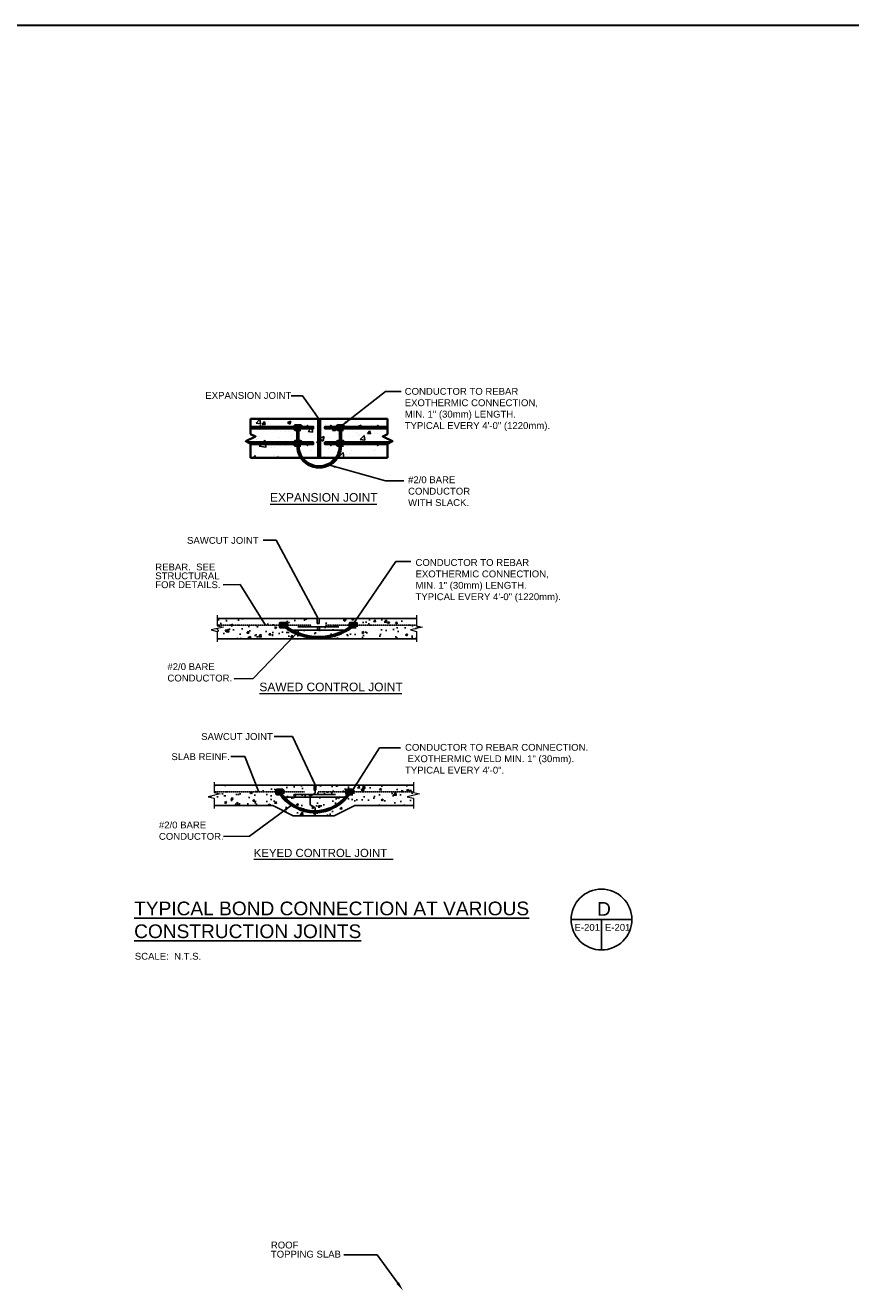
# Model space of a CAD drawing. Header units: inches. Extents: x 296 to 8995, y 82 to 10070.
# Tile 6 of 16: x 1394 to 2480, y 8406 to 10070. Entities that reach past the tile are written whole.
import ezdxf
from ezdxf import colors
from ezdxf.entities.mleader import LeaderData, LeaderLine
from ezdxf.math import Vec2, Vec3

# ---------------------------------------------------------------- set-up
doc = ezdxf.new("R2010")
doc.units = ezdxf.units.IN
doc.header["$MEASUREMENT"] = 0
doc.linetypes.add('HIDDEN', pattern=[0.375, 0.25, -0.125])
for name, color, linetype, lineweight in [('E-ANNO-TEXT', 7, 'Continuous', 25), ('E-DETL-1LINE', 253, 'Continuous', 35), ('E-GND-GES', 92, 'Continuous', 60), ('E-LPS-COND', 92, 'Continuous', 60), ('G-ANNO-TEXT', 7, 'Continuous', 0)]:
    doc.layers.add(name, color=color, linetype=linetype, lineweight=lineweight)
doc.layers.add('E-DETL-FINE', color=253, linetype='Continuous')
doc.styles.add("1 2 1'-0", font='arial.ttf', dxfattribs={"height": 3})
doc.styles.add("3 4 1'-0", font='arial.ttf', dxfattribs={"height": 2})
doc.styles.add('Arial8', font='arial.ttf', dxfattribs={"height": 0.125})
doc.styles.get("Standard").update_dxf_attribs({"font": 'arial.ttf'})
doc.dimstyles.new("3 4 1'-0", dxfattribs={"dimtxt": 2, "dimasz": 3, "dimexe": 1, "dimexo": 1, "dimgap": 1, "dimtad": 1, "dimdec": 4, "dimzin": 11, "dimdsep": 46, "dimlunit": 4, "dimtxsty": "3 4 1'-0", "dimblk": '_Oblique_0.3', "dimcen": 0.09, "dimadec": 4, "dimazin": 3, "dimtfac": 1, "dimtdec": 4, "dimtofl": 0, "dimtmove": 0, "dimatfit": 3, "dimfxl": 1, "dimfrac": 2, "dimtzin": 11, "dimarcsym": 0})
doc.dimstyles.new('3-16to1Dim8', dxfattribs={"dimtxt": 12, "dimasz": 0.0625, "dimexe": 0.0625, "dimexo": 0.0625, "dimgap": 0.03125, "dimtad": 1, "dimdec": 4, "dimlfac": 64, "dimzin": 3, "dimdsep": 46, "dimlunit": 4, "dimtxsty": 'Arial8', "dimcen": 0.09375, "dimclrd": 256, "dimclrt": 256, "dimadec": 0, "dimazin": 1, "dimtfac": 1, "dimtdec": 4, "dimtofl": 0, "dimtmove": 0, "dimatfit": 3, "dimfxl": 1, "dimfrac": 1, "dimtolj": 1, "dimtzin": 0, "dimlwd": -1, "dimarcsym": 0})

# ---------------------------------------------------------------- blocks, each defined once
blk = doc.blocks.new('BREAK LINE')
at = {"layer": 'G-ANNO-TEXT', "flags": 128}
blk.add_lwpolyline([(8.36, 9.2), (8.36, 8.47), (8.36, 6.43), (9.96, 6.07), (6.76, 5.34), (8.36, 4.97), (8.36, 2.2)], dxfattribs=at)
blk = doc.blocks.new('_Oblique_0.3')
at = {"color": 0, "linetype": 'ByBlock', "lineweight": -2}
for p, q in [((0, 0), (-1, 0)), ((0.5, 0.17), (-0.5, -0.17))]:
    blk.add_line(p, q, dxfattribs=at)
blk = doc.blocks.new('*X10')
at = {"color": 0}
for p, q in [((920.4, 444.6), (920.4, 444.6)), ((955.6, 449.6), (955.6, 449.6)), ((1087.4, 446.1), (1087.4, 446.1)), ((933.7, 425.2), (933.7, 425.2)), ((944.4, 424.9), (944.4, 424.9)), ((1009.5, 434.9), (1009.5, 434.9)), ((1104.6, 418.1), (1104.6, 418.1)), ((1105.2, 415.3), (1105.2, 415.3)), ((1142.8, 420.3), (1142.8, 420.3)), ((896, 408.1), (896, 408.1)), ((900.9, 393.9), (904.7, 397.9)), ((900.9, 393.9), (914.2, 391.8)), ((908.5, 401.9), (912.5, 406)), ((913, 401.9), (912.5, 406)), ((914.2, 391.8), (913.5, 397.9)), ((916.1, 390.4), (916.1, 390.4)), ((953.7, 395.4), (953.7, 395.4)), ((976.1, 404.7), (976.1, 404.7)), ((1010.5, 402.9), (1010.5, 402.9)), ((1025.4, 410.3), (1033.8, 413.6)), ((1025.4, 408.1), (1030.7, 404.5)), ((1030.7, 404.5), (1033.8, 413.6)), ((1085.6, 396.2), (1085.6, 396.2)), ((1162.6, 406.7), (1162.6, 406.7)), ((887.8, 369.9), (892.3, 375.2)), ((893.3, 369.9), (892.3, 375.2)), ((931.9, 375.3), (931.9, 375.3)), ((1001.7, 370.1), (1001.7, 370.1)), ((1007.6, 384.9), (1007.6, 384.9)), ((1061.7, 369.9), (1072.6, 381.2)), ((1073.9, 369.9), (1072.6, 381.2)), ((1089.2, 385.1), (1089.2, 385.1))]:
    blk.add_line(p, q, dxfattribs=at)
blk = doc.blocks.new('*X11')
at = {"color": 0}
for p, q in [((894.2, 440.9), (902, 449)), ((894.2, 440.9), (903.1, 439.5)), ((903.1, 439.5), (902, 449)), ((904.9, 442.9), (904.9, 442.9)), ((907, 438.7), (911.9, 444.4)), ((913, 438.2), (911.9, 444.4)), ((958.6, 442.3), (965.6, 445)), ((958.6, 442.3), (963.6, 438.9)), ((963.6, 438.9), (965.6, 445)), ((1076.3, 443.5), (1076.3, 443.5)), ((1087.5, 446.2), (1087.5, 446.2)), ((902, 427.2), (902, 427.2)), ((907, 438.7), (913, 438.2)), ((933.7, 425.2), (933.7, 425.2)), ((955.4, 425), (955.4, 425)), ((959.7, 423.4), (959.7, 423.4)), ((966.8, 415.1), (966.8, 415.1)), ((980, 433.9), (983.6, 438.2)), ((984.4, 433.9), (983.6, 438.2)), ((1001, 424.3), (1006.3, 429.9)), ((1001, 424.3), (1009.8, 422.9)), ((1004.7, 420.1), (1004.7, 420.1)), ((1008.8, 422.7), (1008.8, 422.7)), ((1009.8, 422.9), (1009, 429.9)), ((1018, 433.4), (1018, 433.4)), ((1036.2, 439.1), (1036.2, 439.1)), ((1050.5, 426.1), (1053.6, 429.9)), ((1050.5, 426.1), (1056.5, 425.6)), ((1056.5, 425.6), (1055.7, 429.9)), ((1062.1, 420.5), (1062.1, 420.5)), ((1067.9, 428.4), (1067.9, 428.4)), ((1100.3, 421.5), (1100.3, 421.5)), ((1102.3, 434.3), (1109.3, 437)), ((1102.3, 434.3), (1102.9, 433.9)), ((1107.7, 407.7), (1115.5, 415.9)), ((1108.2, 433.9), (1109.3, 437)), ((1115.5, 418.2), (1115.5, 418.2)), ((1116.6, 406.4), (1115.5, 415.9)), ((1122.2, 419.9), (1127, 425.6)), ((1122.2, 419.9), (1128.2, 419.3)), ((1128.2, 419.3), (1127, 425.6)), ((1130.8, 436.7), (1130.8, 436.7)), ((1136.8, 419.3), (1136.8, 419.3)), ((878.6, 403.5), (878.6, 403.5)), ((879.2, 406.9), (879.5, 406.7)), ((879.5, 406.7), (879.7, 407.2)), ((901.4, 413.4), (901.4, 413.4)), ((925.3, 391.5), (925.3, 391.5)), ((932.5, 392), (932.5, 392)), ((941.8, 411.8), (941.8, 411.8)), ((1018.3, 402), (1021.4, 403.2)), ((1018.3, 402), (1021.4, 399.9)), ((1034.9, 405.9), (1034.9, 405.9)), ((1041.6, 389), (1041.6, 389)), ((1042, 411.5), (1042, 411.5)), ((1066.6, 392.3), (1066.6, 392.3)), ((1086.3, 412.9), (1086.3, 412.9)), ((1104.5, 397.2), (1104.5, 397.2)), ((1107.7, 407.7), (1116.6, 406.4)), ((1162, 394), (1163.6, 394.6)), ((1162, 394), (1163.6, 393)), ((1167.6, 405.6), (1167.6, 405.6)), ((915.5, 372.4), (915.5, 372.4)), ((934.4, 369.9), (941.2, 372.5)), ((935.9, 373.9), (935.9, 373.9)), ((940.4, 369.9), (941.2, 372.5)), ((940.5, 375.7), (940.5, 375.7)), ((978.4, 380.7), (978.4, 380.7)), ((989.3, 371.6), (989.3, 371.6)), ((1033.7, 372.6), (1033.7, 372.6)), ((1080.2, 376.5), (1080.2, 376.5)), ((1085.1, 379.6), (1085.1, 379.6)), ((1135.6, 386), (1135.6, 386)), ((1138.5, 386.5), (1138.5, 386.5))]:
    blk.add_line(p, q, dxfattribs=at)
blk = doc.blocks.new('*X7')
at = {"color": 0}
for p, q in [((1021.4, 438), (1025.2, 441.9)), ((1021.4, 439.8), (1023.5, 441.9)), ((1021.4, 441.6), (1021.7, 441.9)), ((1021.4, 436.2), (1025.4, 440.2)), ((1021.4, 434.5), (1025.4, 438.5)), ((1021.4, 432.7), (1025.4, 436.7)), ((1021.4, 430.9), (1025.4, 434.9)), ((1021.4, 429.2), (1025.4, 433.2)), ((1021.4, 427.4), (1025.4, 431.4)), ((1021.4, 425.6), (1025.4, 429.6)), ((1021.4, 423.9), (1025.4, 427.9)), ((1021.4, 422.1), (1025.4, 426.1)), ((1021.4, 420.3), (1025.4, 424.3)), ((1021.4, 418.6), (1025.4, 422.6)), ((1021.4, 416.8), (1025.4, 420.8)), ((1021.4, 415), (1025.4, 419)), ((1021.4, 413.3), (1025.4, 417.3)), ((1021.4, 411.5), (1025.4, 415.5)), ((1021.4, 409.7), (1025.4, 413.7)), ((1021.4, 408), (1025.4, 412)), ((1021.4, 406.2), (1025.4, 410.2)), ((1021.4, 404.4), (1025.4, 408.4)), ((1021.4, 402.7), (1025.4, 406.7)), ((1021.4, 400.9), (1025.4, 404.9)), ((1021.4, 399.1), (1025.4, 403.1)), ((1021.4, 397.4), (1025.4, 401.4)), ((1021.4, 395.6), (1025.4, 399.6)), ((1021.4, 393.8), (1025.4, 397.8)), ((1021.4, 392.1), (1025.4, 396.1)), ((1021.4, 390.3), (1025.4, 394.3)), ((1021.4, 388.5), (1025.4, 392.5)), ((1021.4, 386.8), (1025.4, 390.8)), ((1021.4, 385), (1025.4, 389)), ((1021.4, 383.2), (1025.4, 387.2)), ((1021.4, 381.4), (1025.4, 385.4)), ((1021.4, 379.7), (1025.4, 383.7)), ((1021.4, 377.9), (1025.4, 381.9)), ((1021.4, 376.1), (1025.4, 380.1)), ((1021.4, 374.4), (1025.4, 378.4)), ((1021.4, 372.6), (1025.4, 376.6)), ((1021.4, 370.8), (1025.4, 374.8)), ((1022.2, 369.9), (1025.4, 373.1)), ((1023.9, 369.9), (1025.4, 371.3))]:
    blk.add_line(p, q, dxfattribs=at)
blk = doc.blocks.new('*X8')
at = {"color": 0}
for p, q in [((1021.4, 444.2), (1021.5, 444.2)), ((1021.4, 443.8), (1021.5, 443.8)), ((1021.5, 444.5), (1021.8, 444.5)), ((1021.5, 444), (1021.8, 444)), ((1021.5, 443.5), (1021.8, 443.5)), ((1021.5, 443.2), (1021.5, 443.2)), ((1021.6, 443), (1021.8, 443)), ((1021.7, 445), (1021.8, 445)), ((1021.8, 444.8), (1022, 444.8)), ((1021.8, 444.2), (1022, 444.2)), ((1021.8, 443.8), (1022, 443.8)), ((1021.8, 443.2), (1022, 443.2)), ((1021.8, 442.8), (1022, 442.8)), ((1021.9, 445.2), (1022, 445.2)), ((1022, 445), (1022.2, 445)), ((1022, 444.5), (1022.2, 444.5)), ((1022, 444), (1022.2, 444)), ((1022, 443.5), (1022.2, 443.5)), ((1022, 443), (1022.2, 443)), ((1022, 442.5), (1022.2, 442.5)), ((1022.2, 445.5), (1022.2, 445.5)), ((1022.2, 445.2), (1022.5, 445.2)), ((1022.2, 444.8), (1022.5, 444.8)), ((1022.2, 444.2), (1022.5, 444.2)), ((1022.2, 443.8), (1022.5, 443.8)), ((1022.2, 443.2), (1022.5, 443.2)), ((1022.2, 442.8), (1022.5, 442.8)), ((1022.2, 442.2), (1022.5, 442.2)), ((1022.5, 445.5), (1022.8, 445.5)), ((1022.5, 445), (1022.8, 445)), ((1022.5, 444.5), (1022.8, 444.5)), ((1022.5, 444), (1022.8, 444)), ((1022.5, 443.5), (1022.8, 443.5)), ((1022.5, 443), (1022.8, 443)), ((1022.5, 442.5), (1022.8, 442.5)), ((1022.6, 442), (1022.8, 442)), ((1022.8, 445.8), (1023, 445.8)), ((1022.8, 445.2), (1023, 445.2)), ((1022.8, 444.8), (1023, 444.8)), ((1022.8, 444.2), (1023, 444.2)), ((1022.8, 443.8), (1023, 443.8)), ((1022.8, 443.2), (1023, 443.2)), ((1022.8, 442.8), (1023, 442.8)), ((1022.8, 442.2), (1023, 442.2)), ((1023, 445.5), (1023.2, 445.5)), ((1023, 445), (1023.2, 445)), ((1023, 444.5), (1023.2, 444.5)), ((1023, 444), (1023.2, 444)), ((1023, 443.5), (1023.2, 443.5)), ((1023, 443), (1023.2, 443)), ((1023, 442.5), (1023.2, 442.5)), ((1023, 442), (1023.2, 442)), ((1023.2, 445.8), (1023.5, 445.8)), ((1023.2, 445.2), (1023.5, 445.2)), ((1023.2, 444.8), (1023.5, 444.8)), ((1023.2, 444.2), (1023.5, 444.2)), ((1023.2, 443.8), (1023.5, 443.8)), ((1023.2, 443.2), (1023.5, 443.2)), ((1023.2, 442.8), (1023.5, 442.8)), ((1023.2, 442.2), (1023.5, 442.2)), ((1023.5, 445.5), (1023.8, 445.5)), ((1023.5, 445), (1023.8, 445)), ((1023.5, 444.5), (1023.8, 444.5)), ((1023.5, 444), (1023.8, 444)), ((1023.5, 443.5), (1023.8, 443.5)), ((1023.5, 443), (1023.8, 443)), ((1023.5, 442.5), (1023.8, 442.5)), ((1023.5, 442), (1023.8, 442)), ((1023.8, 445.8), (1024, 445.8)), ((1023.8, 445.2), (1024, 445.2)), ((1023.8, 444.8), (1024, 444.8)), ((1023.8, 444.2), (1024, 444.2)), ((1023.8, 443.8), (1024, 443.8)), ((1023.8, 443.2), (1024, 443.2)), ((1023.8, 442.8), (1024, 442.8)), ((1023.8, 442.2), (1024, 442.2)), ((1024, 445.5), (1024.2, 445.5)), ((1024, 445), (1024.2, 445)), ((1024, 444.5), (1024.2, 444.5)), ((1024, 444), (1024.2, 444)), ((1024, 443.5), (1024.2, 443.5)), ((1024, 443), (1024.2, 443)), ((1024, 442.5), (1024.2, 442.5)), ((1024, 442), (1024.1, 442)), ((1024.2, 445.2), (1024.5, 445.2)), ((1024.2, 444.8), (1024.5, 444.8)), ((1024.2, 444.2), (1024.5, 444.2)), ((1024.2, 443.8), (1024.5, 443.8)), ((1024.2, 443.2), (1024.5, 443.2)), ((1024.2, 442.8), (1024.5, 442.8)), ((1024.2, 442.2), (1024.5, 442.2)), ((1024.5, 445.5), (1024.5, 445.5)), ((1024.5, 445), (1024.8, 445)), ((1024.5, 444.5), (1024.8, 444.5)), ((1024.5, 444), (1024.8, 444)), ((1024.5, 443.5), (1024.8, 443.5)), ((1024.5, 443), (1024.8, 443)), ((1024.5, 442.5), (1024.8, 442.5)), ((1024.8, 445.2), (1024.8, 445.2)), ((1024.8, 444.8), (1025, 444.8)), ((1024.8, 444.2), (1025, 444.2)), ((1024.8, 443.8), (1025, 443.8)), ((1024.8, 443.2), (1025, 443.2)), ((1024.8, 442.8), (1025, 442.8)), ((1025, 445), (1025, 445)), ((1025, 444.5), (1025.2, 444.5)), ((1025, 444), (1025.2, 444)), ((1025, 443.5), (1025.2, 443.5)), ((1025, 443), (1025.2, 443)), ((1025.2, 444.2), (1025.3, 444.2)), ((1025.2, 443.8), (1025.4, 443.8)), ((1025.2, 443.2), (1025.3, 443.2))]:
    blk.add_line(p, q, dxfattribs=at)
blk = doc.blocks.new('*X9')
at = {"color": 0}
for p, q in [((1021.40625, 449.6875), (1021.40625, 449.6875)), ((1021.40625, 449.0625), (1021.40625, 449.0625)), ((1021.40625, 448.4375), (1021.40625, 448.4375)), ((1021.40625, 447.8125), (1021.40625, 447.8125)), ((1021.40625, 447.1875), (1021.40625, 447.1875)), ((1021.40625, 446.5625), (1021.40625, 446.5625)), ((1021.40625, 445.9375), (1021.40625, 445.9375)), ((1021.40625, 445.3125), (1021.40625, 445.3125)), ((1021.40625, 444.6875), (1021.40625, 444.6875)), ((1021.5625, 449.375), (1021.5625, 449.375)), ((1021.5625, 448.75), (1021.5625, 448.75)), ((1021.5625, 448.125), (1021.5625, 448.125)), ((1021.5625, 447.5), (1021.5625, 447.5)), ((1021.5625, 446.875), (1021.5625, 446.875)), ((1021.5625, 446.25), (1021.5625, 446.25)), ((1021.5625, 445.625), (1021.5625, 445.625)), ((1021.5625, 445), (1021.5625, 445)), ((1021.71875, 449.6875), (1021.71875, 449.6875)), ((1021.71875, 449.0625), (1021.71875, 449.0625)), ((1021.71875, 448.4375), (1021.71875, 448.4375)), ((1021.71875, 447.8125), (1021.71875, 447.8125)), ((1021.71875, 447.1875), (1021.71875, 447.1875)), ((1021.71875, 446.5625), (1021.71875, 446.5625)), ((1021.71875, 445.9375), (1021.71875, 445.9375)), ((1021.71875, 445.3125), (1021.71875, 445.3125)), ((1021.875, 449.375), (1021.875, 449.375)), ((1021.875, 448.75), (1021.875, 448.75)), ((1021.875, 448.125), (1021.875, 448.125)), ((1021.875, 447.5), (1021.875, 447.5)), ((1021.875, 446.875), (1021.875, 446.875)), ((1021.875, 446.25), (1021.875, 446.25)), ((1021.875, 445.625), (1021.875, 445.625)), ((1022.03125, 449.0625), (1022.03125, 449.0625)), ((1022.03125, 448.4375), (1022.03125, 448.4375)), ((1022.03125, 447.8125), (1022.03125, 447.8125)), ((1022.03125, 447.1875), (1022.03125, 447.1875)), ((1022.03125, 446.5625), (1022.03125, 446.5625)), ((1022.03125, 445.9375), (1022.03125, 445.9375)), ((1022.1875, 449.375), (1022.1875, 449.375)), ((1022.1875, 448.75), (1022.1875, 448.75)), ((1022.1875, 448.125), (1022.1875, 448.125)), ((1022.1875, 447.5), (1022.1875, 447.5)), ((1022.1875, 446.875), (1022.1875, 446.875)), ((1022.1875, 446.25), (1022.1875, 446.25)), ((1022.1875, 445.625), (1022.1875, 445.625)), ((1022.34375, 449.0625), (1022.34375, 449.0625)), ((1022.34375, 448.4375), (1022.34375, 448.4375)), ((1022.34375, 447.8125), (1022.34375, 447.8125)), ((1022.34375, 447.1875), (1022.34375, 447.1875)), ((1022.34375, 446.5625), (1022.34375, 446.5625)), ((1022.34375, 445.9375), (1022.34375, 445.9375)), ((1022.5, 449.375), (1022.5, 449.375)), ((1022.5, 448.75), (1022.5, 448.75)), ((1022.5, 448.125), (1022.5, 448.125)), ((1022.5, 447.5), (1022.5, 447.5)), ((1022.5, 446.875), (1022.5, 446.875)), ((1022.5, 446.25), (1022.5, 446.25)), ((1022.65625, 449.0625), (1022.65625, 449.0625)), ((1022.65625, 448.4375), (1022.65625, 448.4375)), ((1022.65625, 447.8125), (1022.65625, 447.8125)), ((1022.65625, 447.1875), (1022.65625, 447.1875)), ((1022.65625, 446.5625), (1022.65625, 446.5625)), ((1022.65625, 445.9375), (1022.65625, 445.9375)), ((1022.8125, 449.375), (1022.8125, 449.375)), ((1022.8125, 448.75), (1022.8125, 448.75)), ((1022.8125, 448.125), (1022.8125, 448.125)), ((1022.8125, 447.5), (1022.8125, 447.5)), ((1022.8125, 446.875), (1022.8125, 446.875)), ((1022.8125, 446.25), (1022.8125, 446.25)), ((1022.96875, 449.0625), (1022.96875, 449.0625)), ((1022.96875, 448.4375), (1022.96875, 448.4375)), ((1022.96875, 447.8125), (1022.96875, 447.8125)), ((1022.96875, 447.1875), (1022.96875, 447.1875)), ((1022.96875, 446.5625), (1022.96875, 446.5625)), ((1022.96875, 445.9375), (1022.96875, 445.9375)), ((1023.125, 449.375), (1023.125, 449.375)), ((1023.125, 448.75), (1023.125, 448.75)), ((1023.125, 448.125), (1023.125, 448.125)), ((1023.125, 447.5), (1023.125, 447.5)), ((1023.125, 446.875), (1023.125, 446.875)), ((1023.125, 446.25), (1023.125, 446.25)), ((1023.28125, 449.0625), (1023.28125, 449.0625)), ((1023.28125, 448.4375), (1023.28125, 448.4375)), ((1023.28125, 447.8125), (1023.28125, 447.8125)), ((1023.28125, 447.1875), (1023.28125, 447.1875)), ((1023.28125, 446.5625), (1023.28125, 446.5625)), ((1023.28125, 445.9375), (1023.28125, 445.9375)), ((1023.4375, 448.75), (1023.4375, 448.75)), ((1023.4375, 448.125), (1023.4375, 448.125)), ((1023.4375, 447.5), (1023.4375, 447.5)), ((1023.4375, 446.875), (1023.4375, 446.875)), ((1023.4375, 446.25), (1023.4375, 446.25)), ((1023.59375, 449.0625), (1023.59375, 449.0625)), ((1023.59375, 448.4375), (1023.59375, 448.4375)), ((1023.59375, 447.8125), (1023.59375, 447.8125)), ((1023.59375, 447.1875), (1023.59375, 447.1875)), ((1023.59375, 446.5625), (1023.59375, 446.5625)), ((1023.59375, 445.9375), (1023.59375, 445.9375)), ((1023.75, 449.375), (1023.75, 449.375)), ((1023.75, 448.75), (1023.75, 448.75)), ((1023.75, 448.125), (1023.75, 448.125)), ((1023.75, 447.5), (1023.75, 447.5)), ((1023.75, 446.875), (1023.75, 446.875)), ((1023.75, 446.25), (1023.75, 446.25)), ((1023.90625, 449.0625), (1023.90625, 449.0625)), ((1023.90625, 448.4375), (1023.90625, 448.4375)), ((1023.90625, 447.8125), (1023.90625, 447.8125)), ((1023.90625, 447.1875), (1023.90625, 447.1875)), ((1023.90625, 446.5625), (1023.90625, 446.5625)), ((1023.90625, 445.9375), (1023.90625, 445.9375)), ((1024.0625, 449.375), (1024.0625, 449.375)), ((1024.0625, 448.75), (1024.0625, 448.75)), ((1024.0625, 448.125), (1024.0625, 448.125)), ((1024.0625, 447.5), (1024.0625, 447.5)), ((1024.0625, 446.875), (1024.0625, 446.875)), ((1024.0625, 446.25), (1024.0625, 446.25)), ((1024.21875, 449.0625), (1024.21875, 449.0625)), ((1024.21875, 448.4375), (1024.21875, 448.4375)), ((1024.21875, 447.8125), (1024.21875, 447.8125)), ((1024.21875, 447.1875), (1024.21875, 447.1875)), ((1024.21875, 446.5625), (1024.21875, 446.5625)), ((1024.21875, 445.9375), (1024.21875, 445.9375)), ((1024.375, 449.375), (1024.375, 449.375)), ((1024.375, 448.75), (1024.375, 448.75)), ((1024.375, 448.125), (1024.375, 448.125)), ((1024.375, 447.5), (1024.375, 447.5)), ((1024.375, 446.875), (1024.375, 446.875)), ((1024.375, 446.25), (1024.375, 446.25)), ((1024.375, 445.625), (1024.375, 445.625)), ((1024.53125, 449.0625), (1024.53125, 449.0625)), ((1024.53125, 448.4375), (1024.53125, 448.4375)), ((1024.53125, 447.8125), (1024.53125, 447.8125)), ((1024.53125, 447.1875), (1024.53125, 447.1875)), ((1024.53125, 446.5625), (1024.53125, 446.5625)), ((1024.53125, 445.9375), (1024.53125, 445.9375)), ((1024.6875, 449.375), (1024.6875, 449.375)), ((1024.6875, 448.75), (1024.6875, 448.75)), ((1024.6875, 448.125), (1024.6875, 448.125)), ((1024.6875, 447.5), (1024.6875, 447.5)), ((1024.6875, 446.875), (1024.6875, 446.875)), ((1024.6875, 446.25), (1024.6875, 446.25)), ((1024.6875, 445.625), (1024.6875, 445.625)), ((1024.84375, 449.0625), (1024.84375, 449.0625)), ((1024.84375, 448.4375), (1024.84375, 448.4375)), ((1024.84375, 447.8125), (1024.84375, 447.8125)), ((1024.84375, 447.1875), (1024.84375, 447.1875)), ((1024.84375, 446.5625), (1024.84375, 446.5625)), ((1024.84375, 445.9375), (1024.84375, 445.9375)), ((1024.84375, 445.3125), (1024.84375, 445.3125)), ((1025, 449.375), (1025, 449.375)), ((1025, 448.75), (1025, 448.75)), ((1025, 448.125), (1025, 448.125)), ((1025, 447.5), (1025, 447.5)), ((1025, 446.875), (1025, 446.875)), ((1025, 446.25), (1025, 446.25)), ((1025, 445.625), (1025, 445.625)), ((1025.15625, 449.6875), (1025.15625, 449.6875)), ((1025.15625, 449.0625), (1025.15625, 449.0625)), ((1025.15625, 448.4375), (1025.15625, 448.4375)), ((1025.15625, 447.8125), (1025.15625, 447.8125)), ((1025.15625, 447.1875), (1025.15625, 447.1875)), ((1025.15625, 446.5625), (1025.15625, 446.5625)), ((1025.15625, 445.9375), (1025.15625, 445.9375)), ((1025.15625, 445.3125), (1025.15625, 445.3125)), ((1025.3125, 449.375), (1025.3125, 449.375)), ((1025.3125, 448.75), (1025.3125, 448.75)), ((1025.3125, 448.125), (1025.3125, 448.125)), ((1025.3125, 447.5), (1025.3125, 447.5)), ((1025.3125, 446.875), (1025.3125, 446.875)), ((1025.3125, 446.25), (1025.3125, 446.25)), ((1025.3125, 445.625), (1025.3125, 445.625)), ((1025.3125, 445), (1025.3125, 445))]:
    blk.add_line(p, q, dxfattribs=at)

msp = doc.modelspace()

# ---------------------------------------------------------------- hatches: boundary and pattern name
at = {"layer": 'E-DETL-FINE'}
h = msp.add_hatch(dxfattribs=at)
h.set_pattern_fill('AR-CONC', color=256, scale=4)
h.set_pattern_definition([(50, (-1278.038, 8197.783), (28.6904, -2.51009), [3, -33]), (355, (-1278.038, 8197.783), (-5.55005, 30.08769), [2.4, -26.4]), (100.4514, (-1275.648, 8197.574), (23.14035, 27.5776), [2.5496, -28.04568]), (46.1842, (-1278.04, 8205.783), (42.68965, -6.62077), [4.5, -49.5]), (96.6356, (-1274.48, 8205.23), (37.3865, 38.96474), [3.8244, -42.06855]), (351.1842, (-1278.04, 8205.783), (37.3865, 38.96474), [3.6, -39.6]), (21, (-1274.038, 8203.783), (23.87628, -16.10476), [3, -33]), (326, (-1274.038, 8203.783), (9.73261, 29.006), [2.4, -26.4]), (71.4514, (-1272.05, 8202.44), (33.6089, 12.90125), [2.5496, -28.04568]), (37.5, (-1278.038, 8197.783), (0.486394, 13.315754), [0, -26.08, 0, -26.8, 0, -26.5]), (7.5, (-1278.038, 8197.783), (10.52278, 15.77647), [0, -15.28, 0, -25.48, 0, -10.1]), (327.5, (-1286.958, 8197.783), (21.352897, -0.902195), [0, -10, 0, -31.2, 0, -41.4]), (317.5, (-1290.958, 8197.783), (23.32745, 4.0042), [0, -13, 0, -20.72, 0, -29.4])])
h.paths.add_polyline_path([(1908.5, 9262.9), (1908.5, 9272.9), (1900.6, 9274.7), (1916.5, 9278.3), (1908.5, 9280.1), (1908.5, 9289.9), (1780.4, 9289.9), (1780.4, 9283.2), (1778.1, 9283.2), (1778.1, 9289.9), (1646.5, 9289.9), (1646.5, 9280.1), (1654.5, 9278.3), (1638.6, 9274.7), (1646.5, 9272.9), (1646.5, 9262.9)])
h = msp.add_hatch(dxfattribs=at)
h.set_pattern_fill('AR-CONC', color=256, scale=4)
h.set_pattern_definition([(50, (-1308.342, 8335.046), (28.6904, -2.51009), [3, -33]), (355, (-1308.342, 8335.046), (-5.55005, 30.08769), [2.4, -26.4]), (100.4514, (-1305.95, 8334.836), (23.14035, 27.5776), [2.5496, -28.04568]), (46.1842, (-1308.342, 8343.046), (42.68965, -6.62077), [4.5, -49.5]), (96.6356, (-1304.784, 8342.494), (37.3865, 38.96474), [3.8244, -42.06855]), (351.1842, (-1308.34, 8343.046), (37.3865, 38.96474), [3.6, -39.6]), (21, (-1304.342, 8341.046), (23.87628, -16.10476), [3, -33]), (326, (-1304.342, 8341.046), (9.73261, 29.006), [2.4, -26.4]), (71.4514, (-1302.352, 8339.703), (33.6089, 12.90125), [2.5496, -28.04568]), (37.5, (-1308.342, 8335.046), (0.486394, 13.315754), [0, -26.08, 0, -26.8, 0, -26.5]), (7.5, (-1308.342, 8335.046), (10.52278, 15.77647), [0, -15.28, 0, -25.48, 0, -10.1]), (327.5, (-1317.262, 8335.046), (21.352897, -0.902195), [0, -10, 0, -31.2, 0, -41.4]), (317.5, (-1321.262, 8335.046), (23.32745, 4.0042), [0, -13, 0, -20.72, 0, -29.4])])
h.paths.add_polyline_path([(1768.5, 9056), (1775.2, 9059.9), (1775.2, 9063.8), (1774, 9063.8), (1774, 9070.6), (1642.4, 9070.6), (1642.4, 9060.8), (1650.4, 9059), (1634.5, 9055.3), (1642.4, 9053.5), (1642.4, 9043.6), (1719.4, 9043.6), (1746.4, 9030.1), (1775.2, 9030.1), (1775.2, 9040.8), (1768.5, 9044.7)])
h.paths.add_polyline_path([(1896.5, 9055.3), (1912.4, 9059), (1904.4, 9060.8), (1904.4, 9070.6), (1776.3, 9070.6), (1776.3, 9063.8), (1775.2, 9063.8), (1775.2, 9059.9), (1768.5, 9056), (1768.5, 9044.7), (1775.2, 9040.8), (1775.2, 9030.1), (1800.4, 9030.1), (1827.4, 9043.6), (1904.4, 9043.6), (1904.4, 9053.5)])
at = {"layer": 'E-GND-GES'}
h = msp.add_hatch(color=256, dxfattribs=at)
h.dxf.hatch_style = 1
h.paths.add_polyline_path([(1756.5, 9543), (1748.6, 9543), (1748.6, 9538.5), (1756.5, 9538.5)])
h = msp.add_hatch(color=256, dxfattribs=at)
h.dxf.hatch_style = 1
h.paths.add_polyline_path([(1812.5, 9543), (1804.6, 9543), (1804.6, 9538.5), (1812.5, 9538.5)])
h = msp.add_hatch(color=256, dxfattribs=at)
h.dxf.hatch_style = 1
h.paths.add_polyline_path([(1756.5, 9522.4), (1748.6, 9522.4), (1748.6, 9517.8), (1756.5, 9517.8)])
h = msp.add_hatch(color=256, dxfattribs=at)
h.dxf.hatch_style = 1
h.paths.add_polyline_path([(1812.5, 9522.4), (1804.6, 9522.4), (1804.6, 9517.8), (1812.5, 9517.8)])
h = msp.add_hatch(color=256, dxfattribs=at)
h.dxf.hatch_style = 1
h.paths.add_polyline_path([(1737.4, 9283.2), (1729.5, 9283.2), (1729.5, 9278.7), (1737.4, 9278.7)])
h = msp.add_hatch(color=256, dxfattribs=at)
h.dxf.hatch_style = 1
h.paths.add_polyline_path([(1829.4, 9283.2), (1821.5, 9283.2), (1821.5, 9278.7), (1829.4, 9278.7)])
h = msp.add_hatch(color=256, dxfattribs=at)
h.dxf.hatch_style = 1
h.paths.add_polyline_path([(1732.7, 9063.8), (1724.8, 9063.8), (1724.8, 9059.3), (1732.7, 9059.3)])
h = msp.add_hatch(color=256, dxfattribs=at)
h.dxf.hatch_style = 1
h.paths.add_polyline_path([(1824.7, 9063.8), (1816.8, 9063.8), (1816.8, 9059.3), (1824.7, 9059.3)])

# ---------------------------------------------------------------- linework, layer by layer
at = {"layer": 'E-ANNO-TEXT'}
for p, q in [((2112, 8893.8), (2192, 8893.8)), ((2152, 8893.8), (2152, 8853.8))]:
    msp.add_line(p, q, dxfattribs=at)
msp.add_circle((2152, 8893.8), 40, dxfattribs=at)
at = {"layer": 'E-DETL-1LINE'}
for p, q in [((1690.4, 9552.3), (1779.2, 9552.3)), ((1779.2, 9500.9), (1779.2, 9552.3)), ((1779.2, 9547.2), (1781.8, 9547.2)), ((1781.8, 9552.3), (1870.6, 9552.3)), ((1781.8, 9500.9), (1781.8, 9552.3)), ((1690.4, 9500.9), (1870.6, 9500.9)), ((1779.2, 9500.9), (1781.8, 9500.9))]:
    msp.add_line(p, q, dxfattribs=at)
for points in [[(1690.4, 9500.9), (1690.4, 9519.6), (1684, 9522.8), (1696.8, 9529.2), (1690.4, 9532.4), (1690.4, 9552.3)], [(1690.4, 9539.5), (1772.8, 9539.5), (1772.8, 9542), (1690.4, 9542)], [(1870.6, 9539.5), (1788.2, 9539.5), (1788.2, 9542), (1870.6, 9542)], [(1870.6, 9500.9), (1870.6, 9519.6), (1877.1, 9522.8), (1864.2, 9529.2), (1870.6, 9532.4), (1870.6, 9552.3)], [(1686.6, 9521.5), (1772.8, 9521.5), (1772.8, 9518.9), (1690.4, 9518.9)], [(1874.4, 9521.5), (1788.2, 9521.5), (1788.2, 9518.9), (1870.6, 9518.9)]]:
    msp.add_lwpolyline(points, dxfattribs=at)
at = {"layer": 'E-DETL-1LINE', "const_width": 1.29}
for points in [[(1704, 9543.3, -1), (1702.7, 9543.3, -1)], [(1765.7, 9543.3, -1), (1764.5, 9543.3, -1)], [(1795.3, 9543.3, 1), (1796.6, 9543.3, 1)], [(1857, 9543.3, 1), (1858.3, 9543.3, 1)], [(1704, 9517.6, 1), (1702.7, 9517.6, 1)], [(1765.7, 9517.6, 1), (1764.5, 9517.6, 1)], [(1795.3, 9517.6, -1), (1796.6, 9517.6, -1)], [(1857, 9517.6, -1), (1858.3, 9517.6, -1)]]:
    msp.add_lwpolyline(points, format="xyb", close=True, dxfattribs=at)
at = {"layer": 'E-DETL-1LINE'}
msp.add_circle((1780.5, 9548.5), 1.29, dxfattribs=at)
msp.add_arc((1780.5, 9554.8), 2.78, 242.4714, 297.5286, dxfattribs=at)
at = {"layer": 'E-DETL-FINE'}
for p, q in [((1646.5, 9289.9, 12.3), (1778.1, 9289.9, 12.3)), ((1780.4, 9283.2, 12.3), (1780.4, 9289.9, 12.3)), ((1780.4, 9289.9, 12.3), (1908.5, 9289.9, 12.3)), ((1738.8, 9274.2, -19.4), (1819.8, 9274.2, -19.4)), ((1752.3, 9278.7, -19.4), (1806.3, 9278.7, -19.4)), ((1646.5, 9262.9, 12.3), (1908.5, 9262.9, 12.3)), ((1642.4, 9070.6, 12.3), (1774, 9070.6, 12.3)), ((1776.3, 9063.8, 12.3), (1776.3, 9070.6, 12.3)), ((1776.3, 9070.6, 12.3), (1904.4, 9070.6, 12.3)), ((1734.7, 9054.8, -19.4), (1815.7, 9054.8, -19.4)), ((1748.2, 9058.2, -19.4), (1802.2, 9058.2, -19.4)), ((1768.5, 9056, 28.2), (1775.2, 9059.9, 28.2)), ((1768.5, 9056, 28.2), (1768.5, 9044.7, 28.2)), ((1775.2, 9059.9, 12.3), (1775.2, 9063.8, 12.3)), ((1642.4, 9043.6, 12.3), (1719.4, 9043.6, 12.3)), ((1746.4, 9030.1, 12.3), (1719.4, 9043.6, 12.3)), ((1768.5, 9044.7, 28.2), (1775.2, 9040.8, 28.2)), ((1775.2, 9040.8, 12.3), (1775.2, 9030.1, 12.3)), ((1800.4, 9030.1, 12.3), (1827.4, 9043.6, 12.3)), ((1827.4, 9043.6, 12.3), (1904.4, 9043.6, 12.3)), ((1746.4, 9030.1, 12.3), (1800.4, 9030.1, 12.3))]:
    msp.add_line(p, q, dxfattribs=at)
at = {"layer": 'E-DETL-FINE', "linetype": 'HIDDEN'}
for p, q in [((1646.5, 9280.9, 12.3), (1770.3, 9280.9, 12.3)), ((1788.3, 9280.9, 12.3), (1908.3, 9280.9, 12.3)), ((1642.4, 9061.6, 12.3), (1761.4, 9061.6, 12.3)), ((1779.4, 9061.6, 12.3), (1904.2, 9061.6, 12.3))]:
    msp.add_line(p, q, dxfattribs=at)
at = {"layer": 'E-DETL-FINE', "elevation": 12.3, "flags": 128}
for points in [[(1778.1, 9289.9), (1778.1, 9283.2), (1780.4, 9283.2)], [(1774, 9070.6), (1774, 9063.8), (1776.3, 9063.8)]]:
    msp.add_lwpolyline(points, dxfattribs=at)
at = {"layer": 'E-GND-GES'}
for p, q in [((1752.5, 9540.7), (1752.5, 9516.8)), ((1808.5, 9540.7), (1808.5, 9516.8))]:
    msp.add_line(p, q, dxfattribs=at)
at = {"layer": 'E-GND-GES', "lineweight": 30}
msp.add_lwpolyline([(307.9, 10069.9), (8995, 10069.9), (8995, 6408.9), (307.9, 6408.9)], close=True, dxfattribs=at)
at = {"layer": 'E-GND-GES'}
for centre, radius, start, end in [((1780.5, 9517.1), 28, 179.2538, 0.7462), ((1779.5, 9339.4), 74.7, 231.9767, 308.0233), ((1774.7, 9089.8, 24.6), 54.3, 212.1119, 327.8881)]:
    msp.add_arc(centre, radius, start, end, dxfattribs=at)
at = {"layer": 'E-LPS-COND', "elevation": 12.3}
for points in [[(1756.5, 9538.5), (1748.6, 9538.5), (1748.6, 9543), (1756.5, 9543)], [(1812.5, 9538.5), (1804.6, 9538.5), (1804.6, 9543), (1812.5, 9543)], [(1756.5, 9517.8), (1748.6, 9517.8), (1748.6, 9522.4), (1756.5, 9522.4)], [(1812.5, 9517.8), (1804.6, 9517.8), (1804.6, 9522.4), (1812.5, 9522.4)], [(1737.4, 9278.7), (1729.5, 9278.7), (1729.5, 9283.2), (1737.4, 9283.2)], [(1829.4, 9278.7), (1821.5, 9278.7), (1821.5, 9283.2), (1829.4, 9283.2)], [(1732.7, 9059.3), (1724.8, 9059.3), (1724.8, 9063.8), (1732.7, 9063.8)], [(1824.7, 9059.3), (1816.8, 9059.3), (1816.8, 9063.8), (1824.7, 9063.8)]]:
    msp.add_lwpolyline(points, close=True, dxfattribs=at)
at = {"layer": 'G-ANNO-TEXT'}
for p, q in [((1715.9, 9440.3, 12.3), (1856.6, 9440.3, 12.3)), ((1701.9, 9191.1, 12.3), (1889.5, 9191.1, 12.3)), ((1694.6, 8973.1, 12.3), (1878.1, 8973.1, 12.3))]:
    msp.add_line(p, q, dxfattribs=at)

# ---------------------------------------------------------------- block references
at = {"layer": 'E-DETL-FINE'}
for name, p, xscale, yscale, zscale in [('*X11', (1122.6, 9263.1), 0.6428571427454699, 0.6428571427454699, 0.6428571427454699), ('*X10', (1122.6, 9263.1), 0.6428571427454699, 0.6428571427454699, 0.6428571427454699), ('*X8', (1122.6, 9263.1), 0.6428571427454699, 0.6428571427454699, 0.6428571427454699), ('*X7', (1122.6, 9263.1), 0.6428571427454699, 0.6428571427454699, 0.6428571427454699), ('*X9', (1122.6, 9263.1), 0.6428571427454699, 0.6428571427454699, 0.6428571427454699), ('BREAK LINE', (1604.9, 9248.1, 12.3), 4.981871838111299, 4.981871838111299, 4.5), ('BREAK LINE', (1866.9, 9248.1, 12.3), 4.981871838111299, 4.981871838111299, 4.5), ('BREAK LINE', (1600.8, 9028.7, 12.3), 4.981871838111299, 4.981871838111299, 4.5), ('BREAK LINE', (1862.8, 9028.7, 12.3), 4.981871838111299, 4.981871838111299, 4.5)]:
    msp.add_blockref(name, p, dxfattribs=dict(at, xscale=xscale, yscale=yscale, zscale=zscale))

# ---------------------------------------------------------------- texts
at = {"layer": 'E-ANNO-TEXT', "char_height": 9, "attachment_point": 1}
for s, insert, width in [('CONDUCTOR TO REBAR EXOTHERMIC CONNECTION, MIN. 1" (30mm) LENGTH.  TYPICAL EVERY 4\'-0" (1220mm).', (1893.1, 9593), 198.115), ('#2/0 BARE CONDUCTOR WITH SLACK.', (1897.5, 9476.7), 89.732), ('CONDUCTOR TO REBAR EXOTHERMIC CONNECTION, MIN. 1" (30mm) LENGTH.  TYPICAL EVERY 4\'-0" (1220mm).', (1907.3, 9367.9), 198.115), ('#2/0 BARE CONDUCTOR.', (1580.9, 9230.9), 86.111), ('CONDUCTOR TO REBAR CONNECTION.  EXOTHERMIC WELD MIN. 1" (30mm).\\PTYPICAL EVERY 4\'-0".', (1893.5, 9124.8), 240.501), ('#2/0 BARE CONDUCTOR.', (1569.7, 9022.7), 86.111)]:
    msp.add_mtext(s, dxfattribs=dict(at, insert=insert, width=width))
at = {"layer": 'E-ANNO-TEXT', "attachment_point": 1}
for s, width, insert, char_height in [('{\\LTYPICAL BOND CONNECTION AT VARIOUS^I\\PCONSTRUCTION JOINTS}', 647.006, (1537.1, 8917.4), 18), ('D', 20.996, (2146.2, 8916.8), 18), ('E-201', 35.416, (2116.5, 8888), 9), ('E-201', 35.416, (2156.5, 8888), 9), ('SCALE:  N.T.S.', 103.082, (1538, 8850), 9)]:
    msp.add_mtext_dynamic_manual_height_columns(s, width=width, gutter_width=48, heights=[0], dxfattribs=dict(at, insert=insert, char_height=char_height))
at = {"layer": 'E-ANNO-TEXT', "insert": (1717, 8470.2), "char_height": 9, "attachment_point": 1, "line_spacing_factor": 0.8}
msp.add_mtext_dynamic_manual_height_columns('\\A1;ROOF TOPPING SLAB', width=94.043, gutter_width=48, heights=[24.5], dxfattribs=at)
at = {"layer": 'G-ANNO-TEXT', "color": 7, "char_height": 9, "attachment_point": 1, "line_spacing_factor": 0.776524, "style": "3 4 1'-0"}
for s, insert, width in [('EXPANSION JOINT', (1630.8, 9587.6, 12.3), 118.606), ('SAWCUT JOINT', (1606.7, 9397, 12.3), 97.027), ('REBAR.  SEE STRUCTURAL FOR DETAILS.', (1564.9, 9362, 12.3), 88.167), ('SLAB REINF.', (1586.2, 9112.5), 82.003)]:
    msp.add_mtext(s, dxfattribs=dict(at, insert=insert, width=width))
at = {"layer": 'G-ANNO-TEXT', "color": 7, "linetype": 'Continuous', "lineweight": 13, "insert": (1715.9, 9443.2, -3.5), "char_height": 9, "width": 149.892, "attachment_point": 7, "line_spacing_factor": 0.72, "style": "3 4 1'-0"}
msp.add_mtext('{\\H1.25x;EXPANSION JOINT}', dxfattribs=at)
at = {"layer": 'G-ANNO-TEXT', "color": 7, "linetype": 'Continuous', "lineweight": 13, "attachment_point": 7, "line_spacing_factor": 0.72}
for s, insert, char_height, style in [('\\fArial|b0|i0|c00|p39;\\H1.25x;SAWED CONTROL JOINT', (1701.9, 9194, -3.5), 9, "3 4 1'-0"), ('\\fArial|b0|i0|c00|p39;\\H0.79375x;KEYED CONTROL JOINT', (1694.5, 8975.9, -3.5), 13.5, "1 2 1'-0")]:
    msp.add_mtext(s, dxfattribs=dict(at, insert=insert, char_height=char_height, style=style))
at = {"layer": 'G-ANNO-TEXT', "color": 7, "insert": (1625.3, 9139, 12.3), "char_height": 9, "attachment_point": 1, "line_spacing_factor": 0.776524, "style": "3 4 1'-0"}
msp.add_mtext('SAWCUT JOINT', dxfattribs=at)

# ---------------------------------------------------------------- leaders
at = {"layer": 'E-ANNO-TEXT', "ltscale": 100, "annotation_type": 0, "has_hookline": 1}
for points, hookline_direction in [([(1809.4, 9542.7), (1867.8, 9588.2), (1888.5, 9588.2)], 0), ([(1792.9, 9491.7), (1867.6, 9470.7), (1892, 9470.7)], 0), ([(1825.7, 9283.3), (1881.6, 9364.9), (1901, 9364.9)], 0), ([(1750.5, 9270), (1693.8, 9210.7), (1668.8, 9210.6)], 1), ([(1824.7, 9064.3), (1859.8, 9119.8), (1887.7, 9119.8)], 0), ([(1743.7, 9043.8), (1688.8, 9003.4), (1654.5, 9003.2)], 1)]:
    msp.add_leader(points, dimstyle='3-16to1Dim8', override={"dimasz": 9, "dimtad": 0}, dxfattribs=dict(at, hookline_direction=hookline_direction))
at = {"layer": 'E-ANNO-TEXT'}
ml = msp.add_multileader_mtext('Standard', dxfattribs=at)
ml.set_content('', color=256)
ml.set_leader_properties()
ml.build(insert=Vec2(0, 0))
ml.multileader.update_dxf_attribs({"dogleg_length": 0.36, "arrow_head_size": 12, "scale": 48})
ctx = ml.context
ctx.base_point, ctx.scale, ctx.char_height, ctx.arrow_head_size, ctx.landing_gap_size, ctx.plane_origin = Vec3(1804.3, 8453), 48, 8.64, 12, 4.32, Vec3(1349.3, 8512.5)
ctx.text_align_type = 2
notes = []
notes.append((ctx, [(1, (1, 1, 0), (1856.9, 8453), (-1, 0), 43.9, [(0, [(1890.9, 8406)], 0, [])])]))
ctx.mtext.insert, ctx.mtext.alignment, ctx.mtext.flow_direction = Vec3(1808.6, 8457.3), 3, 5
at = {"layer": 'G-ANNO-TEXT'}
for points in [[(1780.2, 9552.3, 12.3), (1758.7, 9582.8, 12.3), (1743.7, 9582.8, 12.3)], [(1779.3, 9289.6, 12.3), (1724.1, 9392.6, 12.3), (1707, 9392.7, 12.3)], [(1709.9, 9281.1, 12.3), (1676.8, 9334.3, 12.3), (1654.1, 9334.2, 12.3)], [(1775.3, 9071.1, 12.3), (1745.3, 9134.5, 12.3), (1721.4, 9134.4, 12.3)], [(1700.6, 9062.6), (1682.8, 9108.1), (1664.5, 9108.1)]]:
    msp.add_leader(points, dimstyle="3 4 1'-0", override={"dimasz": 9, "dimgap": 2}, dxfattribs=at)
for ctx, leaders in notes:
    for number, flags, end, landing, length, lines in leaders:
        leader = LeaderData()
        leader.index, (leader.has_last_leader_line, leader.has_dogleg_vector, leader.attachment_direction) = number, flags
        leader.last_leader_point, leader.dogleg_vector, leader.dogleg_length = Vec3(end), Vec3(landing), length
        for number, points, colour, breaks in lines:
            line = LeaderLine()
            line.index, line.vertices, line.color, line.breaks = number, Vec3.list(points), colors.encode_raw_color(colour), breaks
            leader.lines.append(line)
        ctx.leaders.append(leader)

doc.saveas('drawing.dxf')
